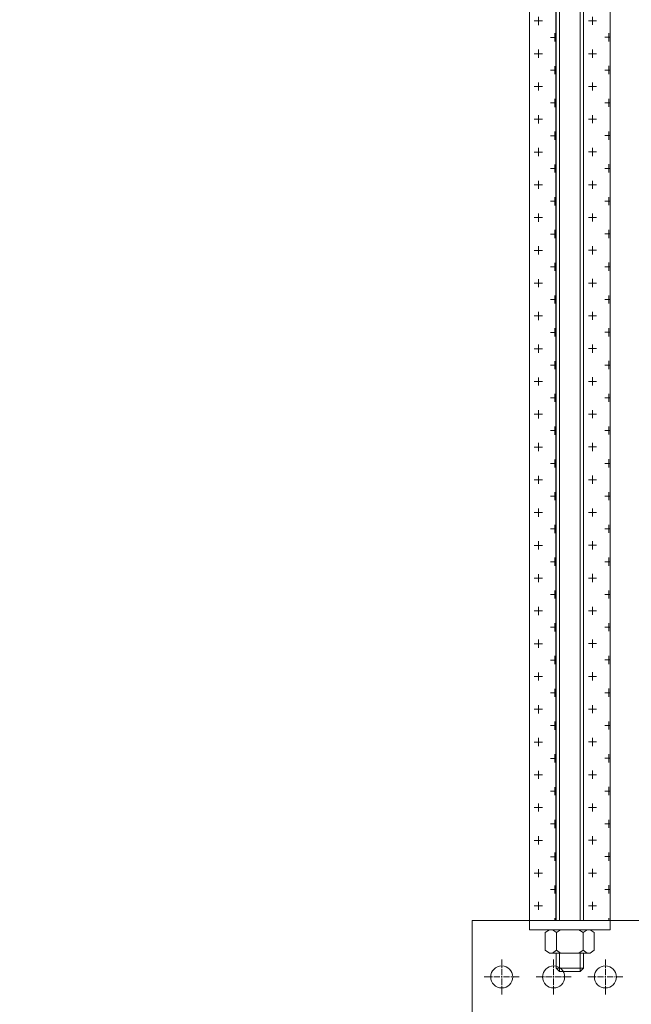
# Model space of a CAD drawing. Header units: millimetres. Extents: x 2030 to 82110, y 1212 to 62352.
# Tile 30 of 38: x 61290 to 64493, y 48563 to 53715. Entities that reach past the tile are written whole.
import ezdxf

# ---------------------------------------------------------------- set-up
doc = ezdxf.new("R2010")
doc.units = ezdxf.units.MM
doc.set_wipeout_variables(frame=1)
doc.linetypes.add('CENTER', pattern=[50.8, 31.75, -6.35, 6.35, -6.35])
doc.linetypes.add('HIDDEN2', pattern=[4.7625, 3.175, -1.5875])
doc.layers.add('Размеры и выноски', color=7, linetype='Continuous', lineweight=9, true_color=0x000000)
doc.layers.add('Шпильки', color=7, linetype='Continuous', lineweight=9, true_color=0x000000)
doc.layers.add('Расходные материалы', color=252, linetype='Continuous', lineweight=9)
doc.styles.add('ISOCPEUR', font='isocpeur.ttf')
doc.dimstyles.new('ISO-25', dxfattribs={"dimtxt": 2.5, "dimasz": 2.5, "dimexe": 1.25, "dimexo": 0.625, "dimtad": 1, "dimtxsty": 'Standard', "dimcen": 2.5, "dimadec": 0, "dimazin": 0, "dimtfac": 1, "dimtmove": 0, "dimatfit": 3, "dimfxl": 1, "dimarcsym": 0})

# ---------------------------------------------------------------- blocks, each defined once
blk = doc.blocks.new('*U219')
blk.add_wipeout([(-340.43, 4), (-340.43, -4), (0, -4), (0, 4)])
at = {"linetype": 'HIDDEN2', "ltscale": 40}
for p, q in [((-339.43, 4), (-340.43, 3)), ((-340.43, -3), (-340.43, 3)), ((-335.1, 3), (-340.43, 3)), ((-335.1, 4), (-339.43, 4)), ((-339.43, -4), (-339.43, 4)), ((-340.43, -3), (-335.1, -3)), ((-339.43, -4), (-340.43, -3)), ((-339.43, -4), (-335.1, -4))]:
    blk.add_line(p, q, dxfattribs=at)
at = {"linetype": 'HIDDEN2', "ltscale": 100}
for p, q in [((-335.1, 5.03), (-334.25, 3.85)), ((-335.1, 2.66), (-334.25, 3.85)), ((-334.25, 3.85), (-329.15, 3.85)), ((-328.3, 5.03), (-329.15, 3.85)), ((-328.3, 2.66), (-329.15, 3.85)), ((-335.1, -2.66), (-334.25, -3.85)), ((-328.3, -2.66), (-329.15, -3.85)), ((-335.1, -5.03), (-334.25, -3.85)), ((-334.25, -3.85), (-329.15, -3.85)), ((-328.3, -5.03), (-329.15, -3.85))]:
    blk.add_line(p, q, dxfattribs=at)
at = {"ltscale": 40}
for p, q in [((0, 4), (-325.63, 4)), ((0, 3), (-325.63, 3)), ((-325.63, -3), (0, -3)), ((0, -4), (-325.63, -4))]:
    blk.add_line(p, q, dxfattribs=at)
at = {"linetype": 'HIDDEN2', "ltscale": 100}
for points in [[(-328.3, -11.7), (-328.3, 11.7), (-325.63, 11.7), (-325.63, -11.7)], [(-328.3, 5.91), (-329.15, 7.1), (-334.25, 7.1), (-335.1, 5.91), (-335.1, -5.91), (-334.25, -7.1), (-329.15, -7.1), (-328.3, -5.91)]]:
    blk.add_lwpolyline(points, close=True, dxfattribs=at)
blk = doc.blocks.new('_Oblique')
at = {"color": 0, "linetype": 'ByBlock', "lineweight": -2}
blk.add_line((-0.5, -0.5), (0.5, 0.5), dxfattribs=at)
blk = doc.blocks.new('*D237')
at = {"layer": 'Defpoints', "color": 0, "transparency": 16777216}
for p in [(65343.2, 49248.4), (65096.4, 49000.9), (65343.2, 47226.6)]:
    blk.add_point(p, dxfattribs=at)
at = {"layer": 'Размеры и выноски', "color": 0, "lineweight": -2, "transparency": 16777216}
for p, q in [((65343.2, 49247.8), (65343.2, 47225.4)), ((65096.4, 49000.3), (65096.4, 47225.4)), ((65096.4, 47226.6), (63578.4, 47226.6)), ((65343.2, 47226.6), (65096.4, 47226.6)), ((65343.2, 47226.6), (65345.7, 47226.6))]:
    blk.add_line(p, q, dxfattribs=at)
at = {"layer": 'Размеры и выноски', "color": 0, "lineweight": -2, "transparency": 16777216, "xscale": 2.5, "yscale": 2.5, "zscale": 2.5}
blk.add_blockref('_Oblique', (65096.4, 47226.6), dxfattribs=at)
at = {"layer": 'Размеры и выноски', "color": 0, "lineweight": -2, "transparency": 16777216, "xscale": 2.5, "yscale": 2.5, "zscale": 2.5, "rotation": 180}
blk.add_blockref('_Oblique', (65343.2, 47226.6), dxfattribs=at)
at = {"layer": 'Размеры и выноски', "color": 0, "transparency": 16777216, "insert": (64015.4, 47482.7), "char_height": 250, "attachment_point": 5, "style": 'ISOCPEUR'}
blk.add_mtext('{\\H1.70293x;12,5}', dxfattribs=at)

msp = doc.modelspace()

# ---------------------------------------------------------------- linework, layer by layer
at = {"layer": 'Расходные материалы', "color": 253, "linetype": 'Continuous'}
msp.add_line((63659.173, 48430.318), (63659.173, 49000.88), dxfattribs=at)
at = {"layer": 'Расходные материалы', "color": 253, "linetype": 'CENTER'}
for p, q in [((63814.425, 48614.225), (63814.425, 48797.377)), ((63814.425, 48614.225), (63814.425, 48797.377)), ((63814.425, 48614.225), (63814.425, 48797.377)), ((63906.001, 48705.801), (63722.849, 48705.801)), ((63906.001, 48705.801), (63722.849, 48705.801)), ((63906.001, 48705.801), (63722.849, 48705.801)), ((64177.337, 48705.801), (63994.185, 48705.801)), ((64177.337, 48705.801), (63994.185, 48705.801)), ((64448.674, 48705.801), (64265.522, 48705.801)), ((64448.674, 48705.801), (64265.522, 48705.801)), ((64448.674, 48705.801), (64265.522, 48705.801))]:
    msp.add_line(p, q, dxfattribs=at)
at = {"layer": 'Расходные материалы', "color": 253, "linetype": 'Continuous'}
msp.add_circle((63814.425, 48705.801), 57.659, dxfattribs=at)
msp.add_circle((63814.425, 48705.801), 57.659, dxfattribs=at)
msp.add_circle((63814.425, 48705.801), 57.659, dxfattribs=at)

# ---------------------------------------------------------------- block references
at = {"layer": 'Шпильки', "xscale": 18.04388351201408, "yscale": 18.04388351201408, "zscale": 18.04388351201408, "rotation": 90}
msp.add_blockref('*U219', (64170.507, 54876.552), dxfattribs=at)

# ---------------------------------------------------------------- next in the draw order: hatches: boundary and pattern name
at = {"layer": 'Шпильки'}
h = msp.add_hatch(dxfattribs=at)
h.set_pattern_fill('CROSS', color=102, scale=13.503285)
h.set_pattern_definition([(0, (-601317.71, -278214.54), (85.745859, 85.745859), [42.87293, -128.61879]), (90, (-601296.28, -278235.98), (-85.745859, 85.745859), [42.87293, -128.61879])])
h.paths.add_polyline_path([(63958.796, 49000.88), (64097.698, 49000.88), (64097.697, 54876.137), (63958.796, 54876.137)])
h = msp.add_hatch(dxfattribs=at)
h.set_pattern_fill('CROSS', color=102, scale=13.503285)
h.set_pattern_definition([(0, (-601033.91, -278214.04), (85.745859, 85.745859), [42.87293, -128.61879]), (90, (-601012.48, -278235.48), (-85.745859, 85.745859), [42.87293, -128.61879])])
h.paths.add_polyline_path([(64242.596, 49000.88), (64381.498, 49000.88), (64381.584, 54876.02), (64242.682, 54876.02)])

# ---------------------------------------------------------------- next in the draw order: linework, layer by layer
at = {"layer": 'Расходные материалы', "color": 253, "linetype": 'Continuous'}
msp.add_line((63659.173, 49000.88), (73672.861, 49000.88), dxfattribs=at)
at = {"layer": 'Расходные материалы', "color": 253, "linetype": 'CENTER'}
for p, q in [((64085.761, 48614.225), (64085.761, 48797.377)), ((64085.761, 48614.225), (64085.761, 48797.377)), ((64357.098, 48614.225), (64357.098, 48797.377)), ((64357.098, 48614.225), (64357.098, 48797.377)), ((64357.098, 48614.225), (64357.098, 48797.377))]:
    msp.add_line(p, q, dxfattribs=at)
at = {"layer": 'Расходные материалы', "color": 253, "linetype": 'Continuous'}
for centre in [(64085.761, 48705.801), (64085.761, 48705.801), (64357.098, 48705.801), (64357.098, 48705.801), (64357.098, 48705.801)]:
    msp.add_circle(centre, 57.659, dxfattribs=at)
at = {"layer": 'Шпильки', "color": 102, "ltscale": 4}
for points in [[(63958.796, 54876.137), (64097.697, 54876.137), (64097.698, 49000.88), (63958.796, 49000.88)], [(64242.682, 54876.02), (64381.584, 54876.02), (64381.498, 49000.88), (64242.596, 49000.88)]]:
    msp.add_lwpolyline(points, close=True, dxfattribs=at)

# ---------------------------------------------------------------- next in the draw order: dimensions: what is measured, and where the dimension line sits
at = {"layer": 'Размеры и выноски'}
dim = msp.add_linear_dim(base=(65343.186, 47226.6), p1=(65096.403, 49000.88), p2=(65343.186, 49248.438), text='{\\H1.70293x;12,5}', dimstyle='ISO-25', override={"dimtxt": 250, "dimtxsty": 'ISOCPEUR', "dimblk1": 'Oblique', "dimblk2": 'Oblique', "dimsah": 1, "dimatfit": 0}, dxfattribs=at)
dim.commit()
dim.dimension.update_dxf_attribs({"geometry": '*D237', "text_midpoint": (64015.395, 47226.6), "dimtype": 160})

doc.saveas('drawing.dxf')
